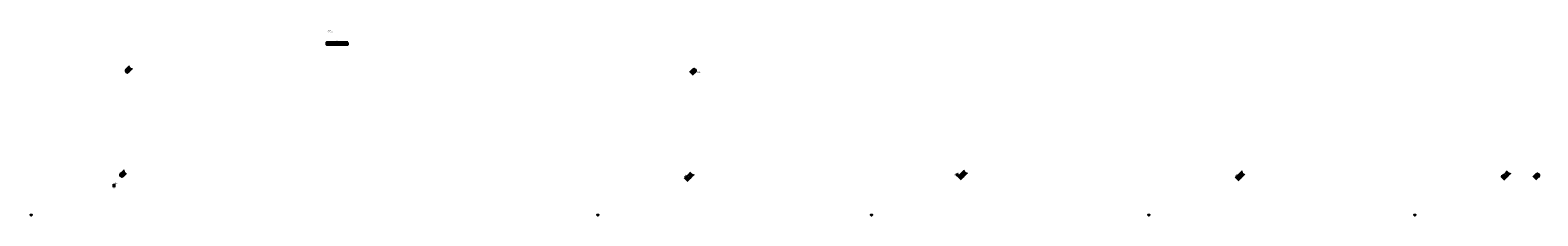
# Model space of a CAD drawing. Header units: millimetres. Extents: x 888850 to 1345757, y -176576 to -120234.
import ezdxf
from ezdxf.enums import TextEntityAlignment as Align

# ---------------------------------------------------------------- set-up
doc = ezdxf.new("R2010")
doc.units = ezdxf.units.MM
doc.header["$LTSCALE"] = 50
for name, color, linetype, lineweight in [('E-p_vo', 7, 'Continuous', 35), ('E-rozváděče', 7, 'Continuous', 35), ('E-stoupačky', 7, 'Continuous', 70), ('E-texty', 7, 'Continuous', 35)]:
    doc.layers.add(name, color=color, linetype=linetype, lineweight=lineweight)
doc.layers.add('TP_referenční_bod', color=1, linetype='Continuous')
doc.styles.get("Standard").update_dxf_attribs({"font": 'arial.ttf'})

# ---------------------------------------------------------------- blocks, each defined once
blk = doc.blocks.new('*U1', base_point=(225, 75))
at = {"color": 0, "linetype": 'ByBlock', "ltscale": 10}
for p, q in [((0, 150), (450, 150)), ((0, 0), (0, 150)), ((450, 0), (0, 0)), ((450, 150), (450, 0))]:
    blk.add_line(p, q, dxfattribs=at)
at = {"color": 2, "linetype": 'ByBlock', "ltscale": 10}
blk.add_line((100, 75), (350, 75), dxfattribs=at)
blk = doc.blocks.new('*U2', base_point=(225, 75))
at = {"color": 0, "linetype": 'ByBlock', "ltscale": 10}
for p, q in [((0, 150), (450, 150)), ((0, 0), (0, 150)), ((450, 0), (0, 0)), ((450, 150), (450, 0))]:
    blk.add_line(p, q, dxfattribs=at)
at = {"color": 2, "linetype": 'ByBlock', "ltscale": 10}
blk.add_line((100, 75), (350, 75), dxfattribs=at)
blk = doc.blocks.new('*U3', base_point=(225, 75))
at = {"color": 0, "linetype": 'ByBlock', "ltscale": 10}
for p, q in [((0, 150), (450, 150)), ((0, 0), (0, 150)), ((450, 0), (0, 0)), ((450, 150), (450, 0))]:
    blk.add_line(p, q, dxfattribs=at)
at = {"color": 2, "linetype": 'ByBlock', "ltscale": 10}
blk.add_line((100, 75), (350, 75), dxfattribs=at)
blk = doc.blocks.new('*U4', base_point=(225, 75))
at = {"color": 0, "linetype": 'ByBlock', "ltscale": 10}
for p, q in [((0, 150), (450, 150)), ((0, 0), (0, 150)), ((450, 0), (0, 0)), ((450, 150), (450, 0))]:
    blk.add_line(p, q, dxfattribs=at)
at = {"color": 2, "linetype": 'ByBlock', "ltscale": 10}
blk.add_line((100, 75), (350, 75), dxfattribs=at)
blk = doc.blocks.new('*U6')
at = {"linetype": 'ByBlock', "lineweight": -2}
for points in [[(-23, -6, 1), (23, 6, 1)], [(23, 6, 1), (-23, -6, 1)]]:
    blk.add_hatch(color=0, dxfattribs=at).paths.add_polyline_path(points)
at = {"color": 0, "linetype": 'ByBlock', "lineweight": -2}
for p in [(17, 17), (172, 206), (206, 172)]:
    blk.add_line(p, (240, 240), dxfattribs=at)
for start, end in [(45, 285), (45, 285), (225, 105)]:
    blk.add_arc((0, 0), 24, start, end, dxfattribs=at)
blk = doc.blocks.new('*U7')
at = {"linetype": 'ByBlock', "lineweight": -2}
for points in [[(-23, -6, 1), (23, 6, 1)], [(23, 6, 1), (-23, -6, 1)]]:
    blk.add_hatch(color=0, dxfattribs=at).paths.add_polyline_path(points)
at = {"color": 0, "linetype": 'ByBlock', "lineweight": -2}
for p, q in [((17, 17), (240, 240)), ((172, 206), (240, 240)), ((206, 172), (240, 240)), ((-240, -240), (-17, -17)), ((-85, -51), (-17, -17)), ((-51, -85), (-17, -17))]:
    blk.add_line(p, q, dxfattribs=at)
blk.add_arc((0, 0), 24, 225, 105, dxfattribs=at)
blk = doc.blocks.new('*U5')
at = {"linetype": 'ByBlock', "lineweight": -2}
for points in [[(-23, -6, 1), (23, 6, 1)], [(23, 6, 1), (-23, -6, 1)]]:
    blk.add_hatch(color=0, dxfattribs=at).paths.add_polyline_path(points)
at = {"color": 0, "linetype": 'ByBlock', "lineweight": -2}
for p, q in [((17, 17), (240, 240)), ((51, 85), (17, 17)), ((85, 51), (17, 17))]:
    blk.add_line(p, q, dxfattribs=at)
for start, end in [(45, 285), (45, 285), (225, 105)]:
    blk.add_arc((0, 0), 24, start, end, dxfattribs=at)

msp = doc.modelspace()

# ---------------------------------------------------------------- linework, layer by layer
at = {"layer": 'E-p_vo'}
for points in [[(979500, -123950), (978700, -123950), (978700, -124550), (979500, -124550)], [(980300, -123950), (979500, -123950), (979500, -124550), (980300, -124550)], [(981100, -123950), (980300, -123950), (980300, -124550), (981100, -124550)], [(981900, -123950), (981100, -123950), (981100, -124550), (981900, -124550)], [(982700, -123950), (981900, -123950), (981900, -124550), (982700, -124550)], [(983500, -123950), (982700, -123950), (982700, -124550), (983500, -124550)], [(984300, -123950), (983500, -123950), (983500, -124550), (984300, -124550)], [(985100, -123950), (984300, -123950), (984300, -124550), (985100, -124550)]]:
    msp.add_lwpolyline(points, close=True, dxfattribs=at)
at = {"layer": 'TP_referenční_bod'}
for points in [[(889150, -175976), (889150, -176276), (889450, -176276), (889150, -176276), (889150, -176576), (889150, -176276), (888850, -176276), (889150, -176276), (889150, -176126, -1), (889150, -176426, -1), (889150, -176126, -0.767327)], [(1060886, -175976), (1060886, -176276), (1061186, -176276), (1060886, -176276), (1060886, -176576), (1060886, -176276), (1060586, -176276), (1060886, -176276), (1060886, -176126, -1), (1060886, -176426, -1), (1060886, -176126, -0.767327)], [(1143864, -175976), (1143864, -176276), (1144164, -176276), (1143864, -176276), (1143864, -176576), (1143864, -176276), (1143564, -176276), (1143864, -176276), (1143864, -176126, -1), (1143864, -176426, -1), (1143864, -176126, -0.767327)], [(1227848, -175976), (1227848, -176276), (1228148, -176276), (1227848, -176276), (1227848, -176576), (1227848, -176276), (1227548, -176276), (1227848, -176276), (1227848, -176126, -1), (1227848, -176426, -1), (1227848, -176126, -0.767327)], [(1308450, -175976), (1308450, -176276), (1308750, -176276), (1308450, -176276), (1308450, -176576), (1308450, -176276), (1308150, -176276), (1308450, -176276), (1308450, -176126, -1), (1308450, -176426, -1), (1308450, -176126, -0.767327)]]:
    msp.add_lwpolyline(points, format="xyb", dxfattribs=at)

# ---------------------------------------------------------------- block references
at = {"layer": 'E-rozváděče', "ltscale": 10, "xscale": 1.5, "zscale": 2, "rotation": 90}
msp.add_blockref('*U1', (1090021, -132954), dxfattribs=at)
at = {"layer": 'E-rozváděče', "ltscale": 10}
for name, p, xscale, rotation in [('*U2', (1169804, -164146), 1.5, 180), ('*U3', (1254775, -164496), 1.5, 180), ('*U4', (1335378, -164311), 1.5, 180), ('*U1', (914255, -167421), 2, 270), ('*U1', (1087779, -164706), 1.5, 180)]:
    msp.add_blockref(name, p, dxfattribs=dict(at, xscale=xscale, rotation=rotation))
at = {"layer": 'E-stoupačky', "xscale": 4, "yscale": 4, "zscale": 4}
for name, p in [('*U6', (918314, -132550)), ('*U6', (916650, -164150)), ('*U7', (1088550, -164700)), ('*U7', (1171350, -164200)), ('*U7', (1255500, -164450)), ('*U7', (1336050, -164300))]:
    msp.add_blockref(name, p, dxfattribs=at)
at = {"layer": 'E-stoupačky', "xscale": 4, "yscale": 4, "zscale": 4, "rotation": 180}
for p in [(1090050, -132550), (1345650, -164300)]:
    msp.add_blockref('*U5', p, dxfattribs=at)

# ---------------------------------------------------------------- texts
at = {"layer": 'E-texty', "ltscale": 0.02}
for s, height, p in [('35/0,4 kV', 250, (979750, -120381)), ('2000 kVA', 250, (979750, -120862)), ('+RH', 350, (981815, -123576)), ('+RS2.1', 350, (1091100, -132950)), ('+RS2', 350, (1087750, -164200)), ('+RS3', 350, (1169800, -163700)), ('+RS4', 350, (1254750, -164100)), ('+RS5', 350, (1335250, -163900)), ('+RS1', 350, (915100, -166650))]:
    msp.add_text(s, height=height, dxfattribs=at).set_placement(p, align=Align.MIDDLE_CENTER)

doc.saveas('drawing.dxf')
